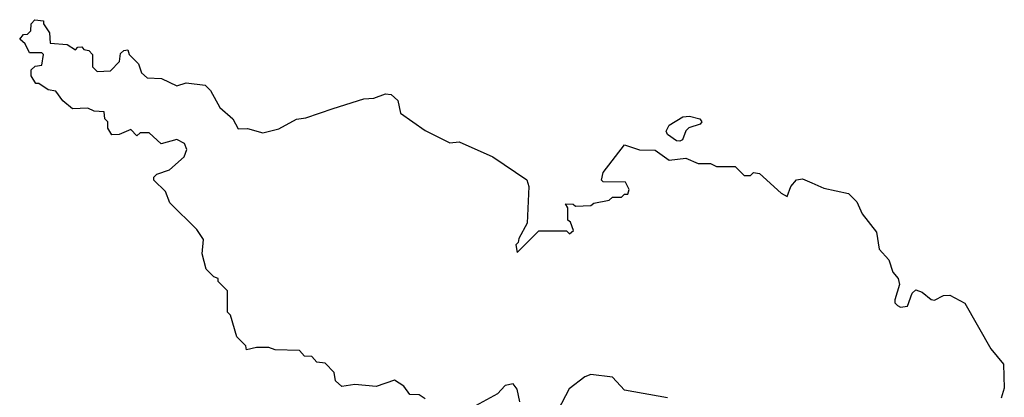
# Model space of a CAD drawing. Extents: x 1862350 to 2057294, y 212041 to 437318.
# Tile 254 of 256: x 1931552 to 1934763, y 381358 to 382588. Entities that reach past the tile are written whole.
import ezdxf

# ---------------------------------------------------------------- set-up
doc = ezdxf.new("R2010")
doc.units = 0

msp = doc.modelspace()

# ---------------------------------------------------------------- linework, layer by layer
at = {"layer": '0CON10XD'}
for points in [[(1932875, 381352.5), (1932855, 381365.6), (1932825, 381366.2), (1932805, 381393.8), (1932775, 381413.8), (1932715, 381392.9), (1932645, 381398.8), (1932603, 381393), (1932581.7, 381411.7), (1932578.3, 381438.3), (1932548.3, 381468.3), (1932521.7, 381471.7), (1932505, 381490), (1932481.7, 381491.7), (1932465, 381510), (1932385, 381512.5), (1932365, 381520), (1932325, 381520), (1932291.7, 381511.7), (1932290, 381525), (1932260, 381555), (1932240, 381625), (1932230, 381635), (1932230, 381705), (1932200, 381735), (1932200, 381745), (1932185, 381750), (1932160, 381775), (1932147.5, 381825), (1932151.7, 381871.7), (1932130, 381905), (1932041.7, 381991.7), (1932028.3, 382028.3), (1931990, 382065), (1931990, 382075), (1932000, 382085), (1932040.7, 382099.3), (1932088.8, 382141.2), (1932098, 382165), (1932090, 382185), (1932065, 382198), (1932013.9, 382183.9), (1931975, 382220), (1931945, 382220), (1931935, 382210), (1931915, 382230), (1931876.4, 382213.6), (1931853, 382213), (1931840, 382235), (1931840, 382255), (1931830, 382265), (1931828.3, 382288.3), (1931795, 382290), (1931775, 382300), (1931725, 382297.5), (1931693.6, 382323.6), (1931670, 382355), (1931645, 382360), (1931615, 382380), (1931605, 382380), (1931590, 382405), (1931590, 382425), (1931603, 382437), (1931625, 382440), (1931630, 382475), (1931625, 382480), (1931585, 382480), (1931570, 382510), (1931552.5, 382525), (1931565, 382540), (1931578.3, 382541.7), (1931588.3, 382551.7), (1931590, 382575), (1931601.7, 382588.3), (1931630, 382585), (1931630, 382575), (1931650, 382545), (1931651.7, 382511.7), (1931707, 382507), (1931735, 382490), (1931741.7, 382498.3), (1931755, 382500), (1931761.7, 382491.7), (1931778.3, 382488.3), (1931790, 382475), (1931790, 382435), (1931805, 382420), (1931848.3, 382421.7), (1931878.3, 382451.7), (1931881.7, 382478.3), (1931891.7, 382488.3), (1931905, 382490), (1931910, 382475), (1931940, 382445), (1931950, 382415), (1931968.3, 382398.3), (1932015, 382396.7), (1932065, 382372.5), (1932095, 382382.5), (1932157.5, 382375), (1932175, 382357.5), (1932205, 382302.5), (1932247.5, 382265), (1932265, 382232.5), (1932295, 382233.3), (1932345, 382219.4), (1932397.1, 382232.9), (1932455, 382264.4), (1932485, 382268.5), (1932575, 382299.4), (1932675, 382330.4), (1932706.9, 382333.1), (1932745, 382347.1), (1932763.3, 382345), (1932786, 382325), (1932794.1, 382284.1), (1932875, 382227.1), (1932955, 382187.5), (1932985, 382190), (1933095, 382141.2), (1933206.4, 382066.4), (1933212.5, 382045), (1933207.5, 381925), (1933180, 381875), (1933178.3, 381861.7), (1933170, 381855), (1933175, 381830), (1933245, 381900), (1933335, 381900), (1933345, 381890), (1933358.3, 381901.7), (1933348.3, 381928.3), (1933340, 381935), (1933340, 381975), (1933331.7, 381988.3), (1933357, 381987), (1933365, 381980), (1933415, 381982.5), (1933425, 381990), (1933475, 382000), (1933485, 382010), (1933515, 382010), (1933525, 382020), (1933535, 382020), (1933540, 382035), (1933528.3, 382058.3), (1933455, 382060), (1933450, 382065), (1933455, 382090), (1933525, 382180), (1933573.9, 382163.9), (1933625, 382163.3), (1933670.7, 382130.7), (1933725, 382137.5), (1933765, 382120), (1933805, 382120), (1933825, 382110), (1933885, 382110), (1933915, 382080), (1933935, 382080), (1933945, 382090), (1933965, 382087.5), (1934035, 382022.5), (1934055, 382012.5), (1934066.7, 382045), (1934085, 382066.7), (1934105, 382070), (1934135, 382056.7), (1934175, 382038.8), (1934255, 382022), (1934282, 381995), (1934300, 381955), (1934346.1, 381896.1), (1934355, 381840), (1934386.1, 381806.1), (1934400, 381765), (1934416.7, 381745), (1934421.2, 381725), (1934406, 381675), (1934406.2, 381665), (1934415, 381656.2), (1934425, 381651.2), (1934447.5, 381655), (1934463, 381697), (1934475, 381707.5), (1934495, 381700), (1934525, 381676.2), (1934535, 381673.8), (1934565, 381688.8), (1934585, 381690), (1934633.9, 381663.9), (1934718.8, 381515), (1934760, 381465), (1934763, 381387), (1934752.5, 381355)], [(1933705, 382192.5), (1933693.9, 382193.9), (1933664.4, 382214.4), (1933660.8, 382225), (1933670, 382245), (1933715, 382272), (1933736.4, 382273.6), (1933770, 382265), (1933776.2, 382255), (1933771.7, 382248.3), (1933734.1, 382235.9), (1933724.2, 382225.8), (1933713.3, 382196.7), (1933705, 382192.5)], [(1933665, 381356), (1933525, 381380.6), (1933485, 381423.3), (1933415, 381431.4), (1933395, 381424.2), (1933344.6, 381385.4), (1933307.1, 381315)], [(1933183.1, 381343.1), (1933174.4, 381384.4), (1933161.2, 381401.2), (1933135, 381395.8), (1933110.8, 381369.2), (1933015, 381316.9)]]:
    msp.add_lwpolyline(points, dxfattribs=at)

doc.saveas('drawing.dxf')
